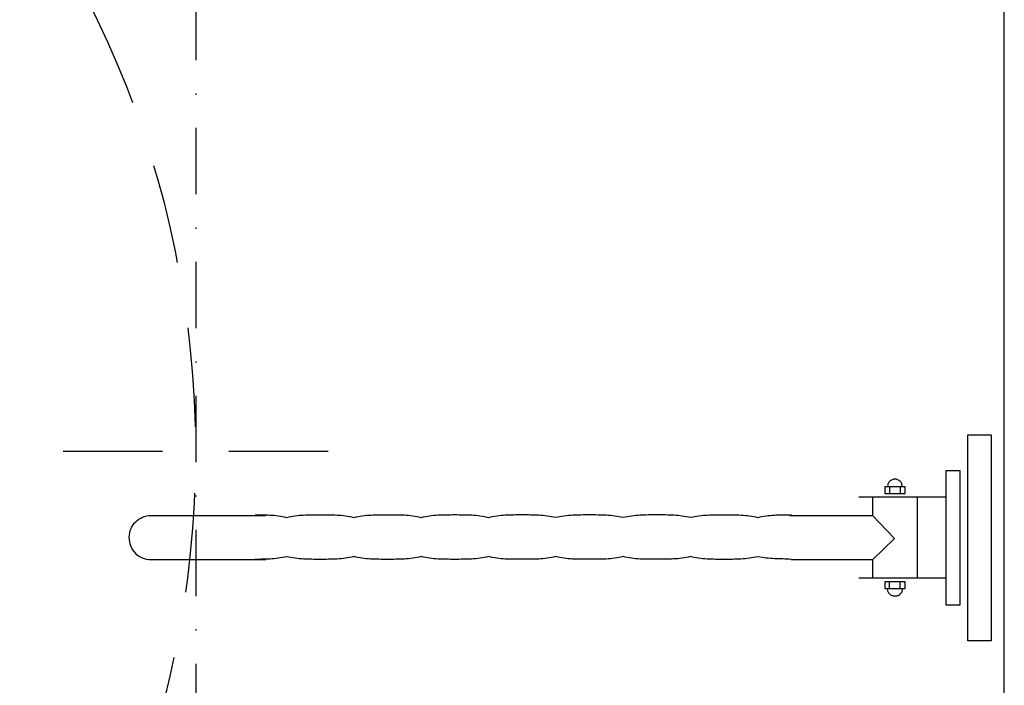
# Model space of a CAD drawing. Header units: millimetres. Extents: x 28600 to 181045, y -399112 to -163690.
# Tile 217 of 256: x 59997 to 60072, y -194537 to -194487. Entities that reach past the tile are written whole.
import ezdxf

# ---------------------------------------------------------------- set-up
doc = ezdxf.new("R2010")
doc.units = ezdxf.units.MM
doc.linetypes.add('216-500', pattern=[2.5, 1.5, -1])
doc.linetypes.add('STRICHPUNKTX2', pattern=[2, 1, -0.5, 0, -0.5])
doc.layers.get('0').update_dxf_attribs({"color": 8})
doc.layers.add('!! 2_proj ściany remont', color=8, linetype='Continuous')
doc.layers.add('!! 2_wypos-sanitarne', color=8, linetype='Continuous')

# ---------------------------------------------------------------- blocks, each defined once
blk = doc.blocks.new('umywalka niep')
for p, q in [((-1.75, 33.91), (-1.75, 49.441)), ((-1.75, 49.441), (0, 49.441)), ((0, 49.441), (0, 33.91)), ((-7.415, 46.064), (-7.465, 46.046)), ((-7.362, 46.078), (-7.415, 46.064)), ((-7.307, 46.087), (-7.362, 46.078)), ((-7.25, 46.09), (-7.307, 46.087)), ((-7.194, 46.087), (-7.25, 46.09)), ((-7.139, 46.078), (-7.194, 46.087)), ((-7.087, 46.064), (-7.139, 46.078)), ((-7.036, 46.046), (-7.087, 46.064)), ((-3.378, 36.598), (-3.378, 46.753)), ((-3.378, 46.753), (-2.363, 46.753)), ((-2.363, 46.753), (-2.363, 36.598)), ((-6.489, 45.515), (-8.012, 45.515)), ((-8.012, 45.515), (-8.012, 45.007)), ((-7.792, 45.648), (-7.8, 45.593)), ((-7.778, 45.701), (-7.792, 45.648)), ((-7.759, 45.752), (-7.778, 45.701)), ((-7.736, 45.8), (-7.759, 45.752)), ((-7.708, 45.845), (-7.736, 45.8)), ((-7.677, 45.888), (-7.708, 45.845)), ((-7.641, 45.927), (-7.677, 45.888)), ((-7.651, 45.519), (-7.651, 45.02)), ((-7.602, 45.963), (-7.641, 45.927)), ((-7.559, 45.995), (-7.602, 45.963)), ((-7.514, 46.022), (-7.559, 45.995)), ((-7.465, 46.046), (-7.514, 46.022)), ((-6.988, 46.022), (-7.036, 46.046)), ((-6.942, 45.995), (-6.988, 46.022)), ((-6.899, 45.963), (-6.942, 45.995)), ((-6.86, 45.927), (-6.899, 45.963)), ((-6.824, 45.888), (-6.86, 45.927)), ((-6.849, 45.519), (-6.849, 45.02)), ((-6.793, 45.845), (-6.824, 45.888)), ((-6.765, 45.8), (-6.793, 45.845)), ((-6.741, 45.752), (-6.765, 45.8)), ((-6.723, 45.701), (-6.741, 45.752)), ((-6.709, 45.648), (-6.723, 45.701)), ((-6.701, 45.593), (-6.709, 45.648)), ((-6.698, 45.537), (-6.701, 45.593)), ((-6.698, 45.537), (-6.698, 45.537)), ((-6.489, 45.007), (-6.489, 45.515)), ((-3.384, 44.722), (-9.984, 44.722)), ((-8.935, 44.69), (-8.935, 43.359)), ((-8.012, 45.007), (-6.489, 45.007)), ((-5.584, 44.69), (-5.584, 38.626)), ((-64.282, 43.076), (-64.147, 43.156)), ((-64.147, 43.156), (-64.004, 43.222)), ((-64.004, 43.222), (-63.852, 43.275)), ((-63.852, 43.275), (-63.695, 43.314)), ((-63.695, 43.314), (-63.531, 43.337)), ((-63.531, 43.337), (-54.728, 43.346)), ((-55.367, 43.384), (-55.526, 43.384)), ((-55.207, 43.383), (-55.367, 43.384)), ((-55.048, 43.382), (-55.207, 43.383)), ((-54.889, 43.379), (-55.048, 43.382)), ((-54.73, 43.375), (-54.889, 43.379)), ((-54.57, 43.369), (-54.73, 43.375)), ((-54.411, 43.361), (-54.57, 43.369)), ((-54.252, 43.35), (-54.411, 43.361)), ((-54.093, 43.337), (-54.252, 43.35)), ((-53.933, 43.32), (-54.093, 43.337)), ((-53.774, 43.3), (-53.933, 43.32)), ((-53.615, 43.277), (-53.774, 43.3)), ((-53.456, 43.249), (-53.615, 43.277)), ((-53.297, 43.217), (-53.456, 43.249)), ((-53.138, 43.181), (-53.297, 43.217)), ((-52.979, 43.217), (-53.138, 43.181)), ((-52.821, 43.249), (-52.979, 43.217)), ((-52.663, 43.277), (-52.821, 43.249)), ((-52.505, 43.301), (-52.663, 43.277)), ((-52.346, 43.32), (-52.505, 43.301)), ((-52.188, 43.337), (-52.346, 43.32)), ((-52.03, 43.35), (-52.188, 43.337)), ((-51.872, 43.361), (-52.03, 43.35)), ((-51.713, 43.369), (-51.872, 43.361)), ((-51.555, 43.375), (-51.713, 43.369)), ((-51.397, 43.379), (-51.555, 43.375)), ((-51.239, 43.382), (-51.397, 43.379)), ((-51.081, 43.384), (-51.239, 43.382)), ((-50.922, 43.385), (-51.081, 43.384)), ((-50.764, 43.385), (-50.922, 43.385)), ((-50.606, 43.385), (-50.764, 43.385)), ((-50.447, 43.385), (-50.606, 43.385)), ((-50.289, 43.385), (-50.447, 43.385)), ((-50.13, 43.384), (-50.289, 43.385)), ((-49.971, 43.382), (-50.13, 43.384)), ((-49.812, 43.379), (-49.971, 43.382)), ((-49.654, 43.375), (-49.812, 43.379)), ((-49.495, 43.369), (-49.654, 43.375)), ((-49.336, 43.361), (-49.495, 43.369)), ((-49.177, 43.35), (-49.336, 43.361)), ((-49.019, 43.337), (-49.177, 43.35)), ((-48.86, 43.321), (-49.019, 43.337)), ((-48.702, 43.301), (-48.86, 43.321)), ((-48.543, 43.278), (-48.702, 43.301)), ((-48.384, 43.25), (-48.543, 43.278)), ((-48.226, 43.218), (-48.384, 43.25)), ((-48.067, 43.182), (-48.226, 43.218)), ((-47.908, 43.218), (-48.067, 43.182)), ((-47.749, 43.25), (-47.908, 43.218)), ((-47.59, 43.278), (-47.749, 43.25)), ((-47.432, 43.301), (-47.59, 43.278)), ((-47.273, 43.321), (-47.432, 43.301)), ((-47.114, 43.337), (-47.273, 43.321)), ((-46.956, 43.351), (-47.114, 43.337)), ((-46.797, 43.361), (-46.956, 43.351)), ((-46.638, 43.37), (-46.797, 43.361)), ((-46.48, 43.376), (-46.638, 43.37)), ((-46.321, 43.38), (-46.48, 43.376)), ((-46.162, 43.383), (-46.321, 43.38)), ((-46.003, 43.384), (-46.162, 43.383)), ((-45.845, 43.385), (-46.003, 43.384)), ((-45.686, 43.386), (-45.845, 43.385)), ((-45.528, 43.386), (-45.686, 43.386)), ((-45.369, 43.386), (-45.528, 43.386)), ((-45.21, 43.385), (-45.369, 43.386)), ((-45.051, 43.384), (-45.21, 43.385)), ((-44.893, 43.383), (-45.051, 43.384)), ((-44.734, 43.38), (-44.893, 43.383)), ((-44.575, 43.376), (-44.734, 43.38)), ((-44.417, 43.37), (-44.575, 43.376)), ((-44.258, 43.362), (-44.417, 43.37)), ((-44.099, 43.351), (-44.258, 43.362)), ((-43.94, 43.338), (-44.099, 43.351)), ((-43.782, 43.321), (-43.94, 43.338)), ((-43.623, 43.301), (-43.782, 43.321)), ((-43.464, 43.278), (-43.623, 43.301)), ((-43.306, 43.251), (-43.464, 43.278)), ((-43.147, 43.219), (-43.306, 43.251)), ((-42.988, 43.183), (-43.147, 43.219)), ((-42.83, 43.219), (-42.988, 43.183)), ((-42.672, 43.251), (-42.83, 43.219)), ((-42.514, 43.278), (-42.672, 43.251)), ((-42.356, 43.302), (-42.514, 43.278)), ((-42.197, 43.321), (-42.356, 43.302)), ((-42.039, 43.338), (-42.197, 43.321)), ((-41.881, 43.351), (-42.039, 43.338)), ((-41.723, 43.362), (-41.881, 43.351)), ((-41.564, 43.37), (-41.723, 43.362)), ((-41.406, 43.377), (-41.564, 43.37)), ((-41.248, 43.381), (-41.406, 43.377)), ((-41.09, 43.384), (-41.248, 43.381)), ((-40.932, 43.386), (-41.09, 43.384)), ((-40.773, 43.386), (-40.932, 43.386)), ((-40.615, 43.387), (-40.773, 43.386)), ((-40.457, 43.387), (-40.615, 43.387)), ((-40.299, 43.387), (-40.457, 43.387)), ((-40.14, 43.386), (-40.299, 43.387)), ((-39.982, 43.386), (-40.14, 43.386)), ((-39.824, 43.384), (-39.982, 43.386)), ((-39.665, 43.381), (-39.824, 43.384)), ((-39.507, 43.377), (-39.665, 43.381)), ((-39.348, 43.37), (-39.507, 43.377)), ((-39.19, 43.362), (-39.348, 43.37)), ((-39.032, 43.351), (-39.19, 43.362)), ((-38.873, 43.338), (-39.032, 43.351)), ((-38.715, 43.322), (-38.873, 43.338)), ((-38.557, 43.302), (-38.715, 43.322)), ((-38.398, 43.279), (-38.557, 43.302)), ((-38.24, 43.252), (-38.398, 43.279)), ((-38.082, 43.22), (-38.24, 43.252)), ((-37.924, 43.184), (-38.082, 43.22)), ((-37.764, 43.22), (-37.924, 43.184)), ((-37.604, 43.252), (-37.764, 43.22)), ((-37.445, 43.279), (-37.604, 43.252)), ((-37.285, 43.302), (-37.445, 43.279)), ((-37.126, 43.322), (-37.285, 43.302)), ((-36.966, 43.338), (-37.126, 43.322)), ((-36.807, 43.352), (-36.966, 43.338)), ((-36.647, 43.363), (-36.807, 43.352)), ((-36.487, 43.371), (-36.647, 43.363)), ((-36.328, 43.377), (-36.487, 43.371)), ((-36.168, 43.382), (-36.328, 43.377)), ((-36.009, 43.385), (-36.168, 43.382)), ((-35.849, 43.387), (-36.009, 43.385)), ((-35.69, 43.388), (-35.849, 43.387)), ((-35.53, 43.388), (-35.69, 43.388)), ((-35.371, 43.388), (-35.53, 43.388)), ((-35.213, 43.388), (-35.371, 43.388)), ((-35.056, 43.388), (-35.213, 43.388)), ((-34.898, 43.387), (-35.056, 43.388)), ((-34.74, 43.385), (-34.898, 43.387)), ((-34.583, 43.382), (-34.74, 43.385)), ((-34.425, 43.377), (-34.583, 43.382)), ((-34.267, 43.371), (-34.425, 43.377)), ((-34.109, 43.363), (-34.267, 43.371)), ((-33.952, 43.352), (-34.109, 43.363)), ((-33.794, 43.339), (-33.952, 43.352)), ((-33.637, 43.322), (-33.794, 43.339)), ((-33.479, 43.303), (-33.637, 43.322)), ((-33.321, 43.28), (-33.479, 43.303)), ((-33.163, 43.252), (-33.321, 43.28)), ((-33.006, 43.221), (-33.163, 43.252)), ((-32.848, 43.186), (-33.006, 43.221)), ((-32.687, 43.221), (-32.848, 43.186)), ((-32.526, 43.252), (-32.687, 43.221)), ((-32.366, 43.28), (-32.526, 43.252)), ((-32.205, 43.303), (-32.366, 43.28)), ((-32.045, 43.323), (-32.205, 43.303)), ((-31.884, 43.339), (-32.045, 43.323)), ((-31.723, 43.353), (-31.884, 43.339)), ((-31.562, 43.364), (-31.723, 43.353)), ((-31.402, 43.372), (-31.562, 43.364)), ((-31.241, 43.378), (-31.402, 43.372)), ((-31.08, 43.383), (-31.241, 43.378)), ((-30.919, 43.386), (-31.08, 43.383)), ((-30.759, 43.388), (-30.919, 43.386)), ((-30.598, 43.389), (-30.759, 43.388)), ((-30.437, 43.389), (-30.598, 43.389)), ((-30.276, 43.389), (-30.437, 43.389)), ((-30.119, 43.389), (-30.276, 43.389)), ((-29.962, 43.389), (-30.119, 43.389)), ((-29.805, 43.388), (-29.962, 43.389)), ((-29.648, 43.386), (-29.805, 43.388)), ((-29.491, 43.383), (-29.648, 43.386)), ((-29.334, 43.378), (-29.491, 43.383)), ((-29.178, 43.372), (-29.334, 43.378)), ((-29.021, 43.364), (-29.178, 43.372)), ((-28.864, 43.353), (-29.021, 43.364)), ((-28.706, 43.339), (-28.864, 43.353)), ((-28.549, 43.323), (-28.706, 43.339)), ((-28.391, 43.303), (-28.549, 43.323)), ((-28.233, 43.28), (-28.391, 43.303)), ((-28.074, 43.253), (-28.233, 43.28)), ((-27.914, 43.222), (-28.074, 43.253)), ((-27.754, 43.187), (-27.914, 43.222)), ((-27.596, 43.222), (-27.754, 43.187)), ((-27.437, 43.253), (-27.596, 43.222)), ((-27.278, 43.28), (-27.437, 43.253)), ((-27.119, 43.304), (-27.278, 43.28)), ((-26.96, 43.323), (-27.119, 43.304)), ((-26.801, 43.34), (-26.96, 43.323)), ((-26.642, 43.353), (-26.801, 43.34)), ((-26.483, 43.364), (-26.642, 43.353)), ((-26.325, 43.372), (-26.483, 43.364)), ((-26.166, 43.379), (-26.325, 43.372)), ((-26.007, 43.383), (-26.166, 43.379)), ((-25.848, 43.387), (-26.007, 43.383)), ((-25.69, 43.388), (-25.848, 43.387)), ((-25.531, 43.39), (-25.69, 43.388)), ((-25.371, 43.39), (-25.531, 43.39)), ((-25.212, 43.39), (-25.371, 43.39)), ((-25.053, 43.39), (-25.212, 43.39)), ((-24.894, 43.39), (-25.053, 43.39)), ((-24.734, 43.388), (-24.894, 43.39)), ((-24.575, 43.387), (-24.734, 43.388)), ((-24.415, 43.383), (-24.575, 43.387)), ((-24.256, 43.379), (-24.415, 43.383)), ((-24.096, 43.372), (-24.256, 43.379)), ((-23.937, 43.364), (-24.096, 43.372)), ((-23.778, 43.353), (-23.937, 43.364)), ((-23.618, 43.34), (-23.778, 43.353)), ((-23.459, 43.323), (-23.618, 43.34)), ((-23.299, 43.304), (-23.459, 43.323)), ((-23.14, 43.281), (-23.299, 43.304)), ((-22.98, 43.254), (-23.14, 43.281)), ((-22.821, 43.223), (-22.98, 43.254)), ((-22.661, 43.187), (-22.821, 43.223)), ((-22.506, 43.223), (-22.661, 43.187)), ((-22.35, 43.254), (-22.506, 43.223)), ((-22.194, 43.28), (-22.35, 43.254)), ((-22.037, 43.303), (-22.194, 43.28)), ((-21.879, 43.322), (-22.037, 43.303)), ((-21.721, 43.338), (-21.879, 43.322)), ((-21.562, 43.351), (-21.721, 43.338)), ((-21.404, 43.361), (-21.562, 43.351)), ((-21.246, 43.369), (-21.404, 43.361)), ((-21.087, 43.374), (-21.246, 43.369)), ((-20.929, 43.378), (-21.087, 43.374)), ((-20.771, 43.381), (-20.929, 43.378)), ((-20.614, 43.382), (-20.771, 43.381)), ((-20.458, 43.383), (-20.614, 43.382)), ((-20.302, 43.383), (-20.458, 43.383)), ((-20.147, 43.383), (-20.302, 43.383)), ((-19.988, 43.383), (-20.147, 43.383)), ((-19.827, 43.383), (-19.988, 43.383)), ((-19.666, 43.382), (-19.827, 43.383)), ((-19.505, 43.381), (-19.666, 43.382)), ((-19.343, 43.378), (-19.505, 43.381)), ((-19.181, 43.374), (-19.343, 43.378)), ((-19.02, 43.368), (-19.181, 43.374)), ((-18.858, 43.36), (-19.02, 43.368)), ((-18.697, 43.349), (-18.858, 43.36)), ((-18.538, 43.336), (-18.697, 43.349)), ((-18.379, 43.32), (-18.538, 43.336)), ((-18.221, 43.3), (-18.379, 43.32)), ((-18.065, 43.276), (-18.221, 43.3)), ((-17.91, 43.249), (-18.065, 43.276)), ((-17.757, 43.217), (-17.91, 43.249)), ((-17.606, 43.18), (-17.757, 43.217)), ((-17.449, 43.217), (-17.606, 43.18)), ((-17.291, 43.249), (-17.449, 43.217)), ((-17.133, 43.276), (-17.291, 43.249)), ((-16.974, 43.3), (-17.133, 43.276)), ((-16.815, 43.32), (-16.974, 43.3)), ((-16.656, 43.336), (-16.815, 43.32)), ((-16.496, 43.349), (-16.656, 43.336)), ((-16.336, 43.36), (-16.496, 43.349)), ((-16.176, 43.368), (-16.336, 43.36)), ((-16.015, 43.374), (-16.176, 43.368)), ((-15.855, 43.379), (-16.015, 43.374)), ((-15.695, 43.381), (-15.855, 43.379)), ((-15.535, 43.383), (-15.695, 43.381)), ((-15.374, 43.384), (-15.535, 43.383)), ((-15.215, 43.384), (-15.374, 43.384)), ((-15.055, 43.384), (-15.215, 43.384)), ((-15.192, 43.353), (-8.951, 43.353)), ((-15.055, 43.384), (-15.055, 43.384)), ((-8.951, 43.353), (-7.293, 41.622)), ((-64.933, 42.211), (-64.877, 42.363)), ((-64.877, 42.363), (-64.807, 42.507)), ((-64.807, 42.507), (-64.725, 42.642)), ((-64.725, 42.642), (-64.631, 42.766)), ((-64.631, 42.766), (-64.525, 42.881)), ((-64.525, 42.881), (-64.408, 42.984)), ((-64.408, 42.984), (-64.282, 43.076)), ((-65.01, 41.712), (-65, 41.885)), ((-65.003, 41.537), (-65.01, 41.712)), ((-65, 41.885), (-64.974, 42.052)), ((-64.974, 42.052), (-64.933, 42.211)), ((-7.293, 41.622), (-8.946, 39.995)), ((-64.981, 41.368), (-65.003, 41.537)), ((-64.943, 41.205), (-64.981, 41.368)), ((-64.89, 41.048), (-64.943, 41.205)), ((-64.823, 40.898), (-64.89, 41.048)), ((-64.743, 40.757), (-64.823, 40.898)), ((-64.651, 40.626), (-64.743, 40.757)), ((-64.546, 40.504), (-64.651, 40.626)), ((-64.43, 40.393), (-64.546, 40.504)), ((-64.304, 40.295), (-64.43, 40.393)), ((-64.167, 40.209), (-64.304, 40.295)), ((-64.022, 40.137), (-64.167, 40.209)), ((-63.868, 40.079), (-64.022, 40.137)), ((-53.778, 40.127), (-53.938, 40.107)), ((-53.618, 40.15), (-53.778, 40.127)), ((-53.458, 40.177), (-53.618, 40.15)), ((-53.297, 40.209), (-53.458, 40.177)), ((-53.137, 40.245), (-53.297, 40.209)), ((-52.979, 40.209), (-53.137, 40.245)), ((-52.821, 40.178), (-52.979, 40.209)), ((-52.663, 40.15), (-52.821, 40.178)), ((-52.505, 40.127), (-52.663, 40.15)), ((-52.346, 40.107), (-52.505, 40.127)), ((-48.702, 40.127), (-48.86, 40.107)), ((-48.544, 40.15), (-48.702, 40.127)), ((-48.387, 40.178), (-48.544, 40.15)), ((-48.231, 40.209), (-48.387, 40.178)), ((-48.075, 40.246), (-48.231, 40.209)), ((-47.916, 40.21), (-48.075, 40.246)), ((-47.757, 40.178), (-47.916, 40.21)), ((-47.597, 40.151), (-47.757, 40.178)), ((-47.438, 40.127), (-47.597, 40.151)), ((-47.279, 40.108), (-47.438, 40.127)), ((-43.617, 40.128), (-43.776, 40.108)), ((-43.458, 40.151), (-43.617, 40.128)), ((-43.299, 40.178), (-43.458, 40.151)), ((-43.14, 40.21), (-43.299, 40.178)), ((-42.981, 40.247), (-43.14, 40.21)), ((-42.823, 40.21), (-42.981, 40.247)), ((-42.665, 40.178), (-42.823, 40.21)), ((-42.507, 40.151), (-42.665, 40.178)), ((-42.35, 40.128), (-42.507, 40.151)), ((-42.192, 40.108), (-42.35, 40.128)), ((-38.547, 40.128), (-38.705, 40.108)), ((-38.389, 40.152), (-38.547, 40.128)), ((-38.231, 40.179), (-38.389, 40.152)), ((-38.074, 40.211), (-38.231, 40.179)), ((-37.918, 40.247), (-38.074, 40.211)), ((-37.76, 40.211), (-37.918, 40.247)), ((-37.602, 40.179), (-37.76, 40.211)), ((-37.444, 40.152), (-37.602, 40.179)), ((-37.285, 40.128), (-37.444, 40.152)), ((-37.127, 40.108), (-37.285, 40.128)), ((-33.483, 40.129), (-33.642, 40.109)), ((-33.324, 40.152), (-33.483, 40.129)), ((-33.165, 40.18), (-33.324, 40.152)), ((-33.007, 40.212), (-33.165, 40.18)), ((-32.848, 40.248), (-33.007, 40.212)), ((-32.689, 40.212), (-32.848, 40.248)), ((-32.53, 40.18), (-32.689, 40.212)), ((-32.371, 40.152), (-32.53, 40.18)), ((-32.211, 40.129), (-32.371, 40.152)), ((-32.052, 40.109), (-32.211, 40.129)), ((-28.397, 40.129), (-28.556, 40.109)), ((-28.238, 40.152), (-28.397, 40.129)), ((-28.079, 40.18), (-28.238, 40.152)), ((-27.92, 40.212), (-28.079, 40.18)), ((-27.761, 40.249), (-27.92, 40.212)), ((-27.603, 40.212), (-27.761, 40.249)), ((-27.444, 40.18), (-27.603, 40.212)), ((-27.286, 40.152), (-27.444, 40.18)), ((-27.127, 40.129), (-27.286, 40.152)), ((-26.968, 40.109), (-27.127, 40.129)), ((-23.312, 40.13), (-23.471, 40.11)), ((-23.153, 40.153), (-23.312, 40.13)), ((-22.993, 40.181), (-23.153, 40.153)), ((-22.834, 40.213), (-22.993, 40.181)), ((-22.675, 40.25), (-22.834, 40.213)), ((-22.524, 40.213), (-22.675, 40.25)), ((-22.371, 40.181), (-22.524, 40.213)), ((-22.216, 40.152), (-22.371, 40.181)), ((-22.06, 40.129), (-22.216, 40.152)), ((-21.902, 40.108), (-22.06, 40.129)), ((-18.23, 40.126), (-18.39, 40.106)), ((-18.07, 40.149), (-18.23, 40.126)), ((-17.911, 40.176), (-18.07, 40.149)), ((-17.751, 40.208), (-17.911, 40.176)), ((-17.591, 40.244), (-17.751, 40.208)), ((-17.434, 40.208), (-17.591, 40.244)), ((-17.278, 40.179), (-17.434, 40.208)), ((-17.121, 40.155), (-17.278, 40.179)), ((-16.964, 40.136), (-17.121, 40.155)), ((-16.807, 40.12), (-16.964, 40.136)), ((-16.65, 40.108), (-16.807, 40.12)), ((-63.706, 40.037), (-63.868, 40.079)), ((-63.538, 40.01), (-63.706, 40.037)), ((-63.363, 40.002), (-63.538, 40.01)), ((-63.363, 40.002), (-63.363, 40.002)), ((-54.71, 40.002), (-63.363, 40.002)), ((-55.38, 40.042), (-55.541, 40.042)), ((-55.22, 40.043), (-55.38, 40.042)), ((-55.06, 40.045), (-55.22, 40.043)), ((-54.899, 40.047), (-55.06, 40.045)), ((-54.74, 40.052), (-54.899, 40.047)), ((-54.579, 40.058), (-54.74, 40.052)), ((-54.419, 40.067), (-54.579, 40.058)), ((-54.259, 40.077), (-54.419, 40.067)), ((-54.098, 40.091), (-54.259, 40.077)), ((-53.938, 40.107), (-54.098, 40.091)), ((-52.188, 40.091), (-52.346, 40.107)), ((-52.03, 40.078), (-52.188, 40.091)), ((-51.872, 40.067), (-52.03, 40.078)), ((-51.713, 40.058), (-51.872, 40.067)), ((-51.555, 40.052), (-51.713, 40.058)), ((-51.397, 40.048), (-51.555, 40.052)), ((-51.239, 40.045), (-51.397, 40.048)), ((-51.081, 40.043), (-51.239, 40.045)), ((-50.923, 40.043), (-51.081, 40.043)), ((-50.764, 40.042), (-50.923, 40.043)), ((-50.606, 40.042), (-50.764, 40.042)), ((-50.448, 40.042), (-50.606, 40.042)), ((-50.289, 40.043), (-50.448, 40.042)), ((-50.13, 40.044), (-50.289, 40.043)), ((-49.971, 40.045), (-50.13, 40.044)), ((-49.812, 40.048), (-49.971, 40.045)), ((-49.653, 40.053), (-49.812, 40.048)), ((-49.494, 40.059), (-49.653, 40.053)), ((-49.335, 40.067), (-49.494, 40.059)), ((-49.176, 40.078), (-49.335, 40.067)), ((-49.018, 40.091), (-49.176, 40.078)), ((-48.86, 40.107), (-49.018, 40.091)), ((-47.12, 40.091), (-47.279, 40.108)), ((-46.96, 40.078), (-47.12, 40.091)), ((-46.801, 40.067), (-46.96, 40.078)), ((-46.642, 40.059), (-46.801, 40.067)), ((-46.483, 40.053), (-46.642, 40.059)), ((-46.324, 40.049), (-46.483, 40.053)), ((-46.164, 40.046), (-46.324, 40.049)), ((-46.005, 40.044), (-46.164, 40.046)), ((-45.846, 40.044), (-46.005, 40.044)), ((-45.687, 40.043), (-45.846, 40.044)), ((-45.528, 40.043), (-45.687, 40.043)), ((-45.368, 40.043), (-45.528, 40.043)), ((-45.209, 40.044), (-45.368, 40.043)), ((-45.05, 40.044), (-45.209, 40.044)), ((-44.891, 40.046), (-45.05, 40.044)), ((-44.731, 40.049), (-44.891, 40.046)), ((-44.572, 40.053), (-44.731, 40.049)), ((-44.413, 40.059), (-44.572, 40.053)), ((-44.254, 40.068), (-44.413, 40.059)), ((-44.095, 40.078), (-44.254, 40.068)), ((-43.936, 40.092), (-44.095, 40.078)), ((-43.776, 40.108), (-43.936, 40.092)), ((-42.034, 40.092), (-42.192, 40.108)), ((-41.877, 40.078), (-42.034, 40.092)), ((-41.719, 40.068), (-41.877, 40.078)), ((-41.561, 40.06), (-41.719, 40.068)), ((-41.403, 40.053), (-41.561, 40.06)), ((-41.246, 40.049), (-41.403, 40.053)), ((-41.088, 40.047), (-41.246, 40.049)), ((-40.93, 40.045), (-41.088, 40.047)), ((-40.773, 40.044), (-40.93, 40.045)), ((-40.615, 40.044), (-40.773, 40.044)), ((-40.457, 40.044), (-40.615, 40.044)), ((-40.298, 40.044), (-40.457, 40.044)), ((-40.139, 40.044), (-40.298, 40.044)), ((-39.98, 40.045), (-40.139, 40.044)), ((-39.82, 40.047), (-39.98, 40.045)), ((-39.66, 40.049), (-39.82, 40.047)), ((-39.501, 40.054), (-39.66, 40.049)), ((-39.342, 40.06), (-39.501, 40.054)), ((-39.182, 40.068), (-39.342, 40.06)), ((-39.023, 40.079), (-39.182, 40.068)), ((-38.864, 40.092), (-39.023, 40.079)), ((-38.705, 40.108), (-38.864, 40.092)), ((-36.969, 40.092), (-37.127, 40.108)), ((-36.811, 40.079), (-36.969, 40.092)), ((-36.653, 40.068), (-36.811, 40.079)), ((-36.494, 40.06), (-36.653, 40.068)), ((-36.336, 40.054), (-36.494, 40.06)), ((-36.178, 40.05), (-36.336, 40.054)), ((-36.02, 40.047), (-36.178, 40.05)), ((-35.862, 40.046), (-36.02, 40.047)), ((-35.704, 40.045), (-35.862, 40.046)), ((-35.545, 40.045), (-35.704, 40.045)), ((-35.387, 40.045), (-35.545, 40.045)), ((-35.229, 40.045), (-35.387, 40.045)), ((-35.07, 40.045), (-35.229, 40.045)), ((-34.912, 40.046), (-35.07, 40.045)), ((-34.753, 40.047), (-34.912, 40.046)), ((-34.594, 40.05), (-34.753, 40.047)), ((-34.435, 40.054), (-34.594, 40.05)), ((-34.277, 40.06), (-34.435, 40.054)), ((-34.118, 40.069), (-34.277, 40.06)), ((-33.959, 40.079), (-34.118, 40.069)), ((-33.801, 40.092), (-33.959, 40.079)), ((-33.642, 40.109), (-33.801, 40.092)), ((-31.893, 40.093), (-32.052, 40.109)), ((-31.734, 40.079), (-31.893, 40.093)), ((-31.574, 40.069), (-31.734, 40.079)), ((-31.415, 40.061), (-31.574, 40.069)), ((-31.256, 40.055), (-31.415, 40.061)), ((-31.097, 40.051), (-31.256, 40.055)), ((-30.938, 40.048), (-31.097, 40.051)), ((-30.779, 40.046), (-30.938, 40.048)), ((-30.619, 40.046), (-30.779, 40.046)), ((-30.46, 40.046), (-30.619, 40.046)), ((-30.301, 40.046), (-30.46, 40.046)), ((-30.142, 40.046), (-30.301, 40.046)), ((-29.984, 40.046), (-30.142, 40.046)), ((-29.825, 40.046), (-29.984, 40.046)), ((-29.666, 40.048), (-29.825, 40.046)), ((-29.508, 40.051), (-29.666, 40.048)), ((-29.349, 40.055), (-29.508, 40.051)), ((-29.19, 40.061), (-29.349, 40.055)), ((-29.031, 40.069), (-29.19, 40.061)), ((-28.873, 40.079), (-29.031, 40.069)), ((-28.714, 40.093), (-28.873, 40.079)), ((-28.556, 40.109), (-28.714, 40.093)), ((-26.81, 40.093), (-26.968, 40.109)), ((-26.651, 40.08), (-26.81, 40.093)), ((-26.492, 40.069), (-26.651, 40.08)), ((-26.333, 40.061), (-26.492, 40.069)), ((-26.175, 40.055), (-26.333, 40.061)), ((-26.016, 40.051), (-26.175, 40.055)), ((-25.857, 40.049), (-26.016, 40.051)), ((-25.699, 40.047), (-25.857, 40.049)), ((-25.54, 40.047), (-25.699, 40.047)), ((-25.381, 40.046), (-25.54, 40.047)), ((-25.222, 40.047), (-25.381, 40.046)), ((-25.063, 40.046), (-25.222, 40.047)), ((-24.904, 40.047), (-25.063, 40.046)), ((-24.745, 40.047), (-24.904, 40.047)), ((-24.586, 40.049), (-24.745, 40.047)), ((-24.427, 40.051), (-24.586, 40.049)), ((-24.267, 40.055), (-24.427, 40.051)), ((-24.108, 40.061), (-24.267, 40.055)), ((-23.949, 40.07), (-24.108, 40.061)), ((-23.79, 40.08), (-23.949, 40.07)), ((-23.63, 40.093), (-23.79, 40.08)), ((-23.471, 40.11), (-23.63, 40.093)), ((-21.743, 40.091), (-21.902, 40.108)), ((-21.583, 40.077), (-21.743, 40.091)), ((-21.423, 40.066), (-21.583, 40.077)), ((-21.262, 40.057), (-21.423, 40.066)), ((-21.101, 40.051), (-21.262, 40.057)), ((-20.94, 40.046), (-21.101, 40.051)), ((-20.78, 40.043), (-20.94, 40.046)), ((-20.62, 40.041), (-20.78, 40.043)), ((-20.461, 40.04), (-20.62, 40.041)), ((-20.303, 40.04), (-20.461, 40.04)), ((-20.147, 40.04), (-20.303, 40.04)), ((-19.987, 40.04), (-20.147, 40.04)), ((-19.827, 40.04), (-19.987, 40.04)), ((-19.667, 40.041), (-19.827, 40.04)), ((-19.507, 40.043), (-19.667, 40.041)), ((-19.347, 40.046), (-19.507, 40.043)), ((-19.187, 40.051), (-19.347, 40.046)), ((-19.028, 40.057), (-19.187, 40.051)), ((-18.868, 40.065), (-19.028, 40.057)), ((-18.708, 40.076), (-18.868, 40.065)), ((-18.549, 40.09), (-18.708, 40.076)), ((-18.39, 40.106), (-18.549, 40.09)), ((-16.493, 40.098), (-16.65, 40.108)), ((-16.336, 40.091), (-16.493, 40.098)), ((-16.179, 40.086), (-16.336, 40.091)), ((-16.022, 40.081), (-16.179, 40.086)), ((-15.865, 40.077), (-16.022, 40.081)), ((-15.708, 40.072), (-15.865, 40.077)), ((-15.551, 40.067), (-15.708, 40.072)), ((-15.394, 40.061), (-15.551, 40.067)), ((-15.237, 40.052), (-15.394, 40.061)), ((-15.08, 40.041), (-15.237, 40.052)), ((-8.959, 40), (-15.082, 40)), ((-15.08, 40.041), (-15.08, 40.041)), ((-8.935, 39.987), (-8.935, 38.626)), ((-3.384, 38.629), (-9.984, 38.629)), ((-6.489, 38.341), (-8.012, 38.341)), ((-8.012, 38.341), (-8.012, 37.834)), ((-7.651, 37.829), (-7.651, 38.329)), ((-6.849, 37.829), (-6.849, 38.329)), ((-6.489, 37.834), (-6.489, 38.341)), ((-8.012, 37.834), (-6.489, 37.834)), ((-7.792, 37.7), (-7.8, 37.755)), ((-7.778, 37.647), (-7.792, 37.7)), ((-7.759, 37.596), (-7.778, 37.647)), ((-7.736, 37.548), (-7.759, 37.596)), ((-7.708, 37.503), (-7.736, 37.548)), ((-7.677, 37.46), (-7.708, 37.503)), ((-7.641, 37.421), (-7.677, 37.46)), ((-7.602, 37.385), (-7.641, 37.421)), ((-7.559, 37.353), (-7.602, 37.385)), ((-7.514, 37.326), (-7.559, 37.353)), ((-7.465, 37.302), (-7.514, 37.326)), ((-7.415, 37.284), (-7.465, 37.302)), ((-7.362, 37.27), (-7.415, 37.284)), ((-7.307, 37.262), (-7.362, 37.27)), ((-7.25, 37.259), (-7.307, 37.262)), ((-7.194, 37.262), (-7.25, 37.259)), ((-7.139, 37.27), (-7.194, 37.262)), ((-7.087, 37.284), (-7.139, 37.27)), ((-7.036, 37.302), (-7.087, 37.284)), ((-6.988, 37.326), (-7.036, 37.302)), ((-6.942, 37.353), (-6.988, 37.326)), ((-6.899, 37.385), (-6.942, 37.353)), ((-6.86, 37.421), (-6.899, 37.385)), ((-6.824, 37.46), (-6.86, 37.421)), ((-6.793, 37.503), (-6.824, 37.46)), ((-6.765, 37.548), (-6.793, 37.503)), ((-6.741, 37.596), (-6.765, 37.548)), ((-6.723, 37.647), (-6.741, 37.596)), ((-6.709, 37.7), (-6.723, 37.647)), ((-6.701, 37.755), (-6.709, 37.7)), ((-6.698, 37.811), (-6.701, 37.755)), ((-6.698, 37.811), (-6.698, 37.811)), ((-2.363, 36.598), (-3.378, 36.598)), ((0, 33.91), (-1.75, 33.91))]:
    blk.add_line(p, q)
blk = doc.blocks.new('gvb')
at = {"linetype": 'STRICHPUNKTX2', "ltscale": 5}
blk.add_line((130664.969, 14667.746), (130664.969, 14497.746), dxfattribs=at)
at = {"linetype": '216-500', "ltscale": 5}
blk.add_line((130654.969, 14582.746), (130824.969, 14582.746), dxfattribs=at)
blk.add_circle((130739.969, 14582.746), 75, dxfattribs=at)

msp = doc.modelspace()

# ---------------------------------------------------------------- linework, layer by layer
at = {"layer": '!! 2_proj ściany remont'}
msp.add_lwpolyline([(60071.56735, -194641.12813), (60071.56735, -194353.12813)], dxfattribs=at)

# ---------------------------------------------------------------- block references
at = {"layer": '!! 2_wypos-sanitarne', "xscale": -1}
msp.add_blockref('gvb', (190675.53592, -209102.39573), dxfattribs=at)
at = {"layer": '!! 2_wypos-sanitarne'}
msp.add_blockref('umywalka niep', (60070.56734, -194567.81883), dxfattribs=at)

doc.saveas('drawing.dxf')
